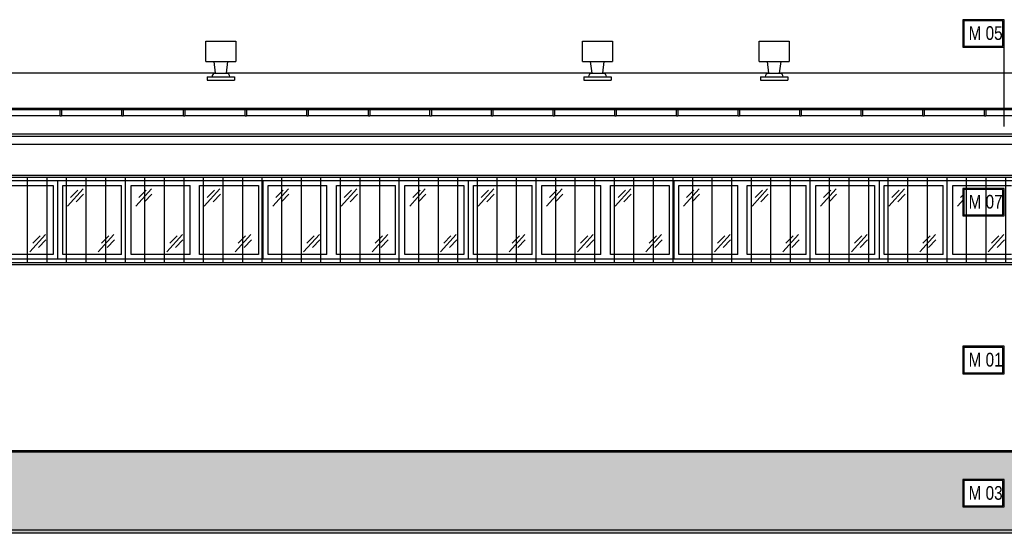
# Model space of a CAD drawing. Header units: millimetres. Extents: x 59331 to 112314, y -16110 to 34390.
# Tile 62 of 198: x 78883 to 80322, y -3573 to -2823. Entities that reach past the tile are written whole.
import ezdxf

# ---------------------------------------------------------------- set-up
doc = ezdxf.new("R2010")
doc.units = ezdxf.units.MM
doc.set_wipeout_variables(frame=1)
for name, color, linetype in [('_HSA_HATCH ELEWACJA', 8, 'Continuous'), ('_HSA_OPIS', 43, 'Continuous'), ('_HSA_STOLARKA_ZEWNĘTRZNA', 132, 'Continuous'), ('_HSA_WIDOKOWE', 1, 'Continuous'), ('_HSA_WIDOKOWE_CIENKIE', 8, 'Continuous'), ('_HSA_ŚCIANY_CIENKIE', 2, 'Continuous'), ('_HSA_ŚCIANY_DZIAŁOWE', 6, 'Continuous'), ('_HSA_ŚCIANY_KONSTRUKCYJNE', 3, 'Continuous')]:
    doc.layers.add(name, color=color, linetype=linetype)
doc.layers.add('_HSA_POMOC', color=120, linetype='Continuous', plot=False)
doc.styles.add('ARIAL_100', font='Arial.ttf', dxfattribs={"width": 0.8, "height": 20})

# ---------------------------------------------------------------- blocks, each defined once
blk = doc.blocks.new('*U61')
blk.add_wipeout([(0, 8.5), (0, 0), (10264, 0), (10264, 8.5)])
for p, q in [((10264, 8.5), (0, 8.5)), ((10264, 0), (0, 0))]:
    blk.add_line(p, q)
for points in [[(8019.5, -1), (8021.5, -1), (8021.5, 8.5), (8019.5, 8.5)], [(8109.5, -1), (8111.5, -1), (8111.5, 8.5), (8109.5, 8.5)], [(8199.5, -1), (8201.5, -1), (8201.5, 8.5), (8199.5, 8.5)], [(8289.5, -1), (8291.5, -1), (8291.5, 8.5), (8289.5, 8.5)], [(8379.5, -1), (8381.5, -1), (8381.5, 8.5), (8379.5, 8.5)], [(8469.5, -1), (8471.5, -1), (8471.5, 8.5), (8469.5, 8.5)], [(8559.5, -1), (8561.5, -1), (8561.5, 8.5), (8559.5, 8.5)], [(8649.5, -1), (8651.5, -1), (8651.5, 8.5), (8649.5, 8.5)], [(8739.5, -1), (8741.5, -1), (8741.5, 8.5), (8739.5, 8.5)], [(8829.5, -1), (8831.5, -1), (8831.5, 8.5), (8829.5, 8.5)], [(8919.5, -1), (8921.5, -1), (8921.5, 8.5), (8919.5, 8.5)], [(9009.5, -1), (9011.5, -1), (9011.5, 8.5), (9009.5, 8.5)], [(9099.5, -1), (9101.5, -1), (9101.5, 8.5), (9099.5, 8.5)], [(9189.5, -1), (9191.5, -1), (9191.5, 8.5), (9189.5, 8.5)], [(9279.5, -1), (9281.5, -1), (9281.5, 8.5), (9279.5, 8.5)], [(9369.5, -1), (9371.5, -1), (9371.5, 8.5), (9369.5, 8.5)]]:
    blk.add_wipeout(points)
for points in [[(8019.5, -1), (8021.5, -1), (8021.5, 8.5), (8019.5, 8.5)], [(8109.5, -1), (8111.5, -1), (8111.5, 8.5), (8109.5, 8.5)], [(8199.5, -1), (8201.5, -1), (8201.5, 8.5), (8199.5, 8.5)], [(8289.5, -1), (8291.5, -1), (8291.5, 8.5), (8289.5, 8.5)], [(8379.5, -1), (8381.5, -1), (8381.5, 8.5), (8379.5, 8.5)], [(8469.5, -1), (8471.5, -1), (8471.5, 8.5), (8469.5, 8.5)], [(8559.5, -1), (8561.5, -1), (8561.5, 8.5), (8559.5, 8.5)], [(8649.5, -1), (8651.5, -1), (8651.5, 8.5), (8649.5, 8.5)], [(8739.5, -1), (8741.5, -1), (8741.5, 8.5), (8739.5, 8.5)], [(8829.5, -1), (8831.5, -1), (8831.5, 8.5), (8829.5, 8.5)], [(8919.5, -1), (8921.5, -1), (8921.5, 8.5), (8919.5, 8.5)], [(9009.5, -1), (9011.5, -1), (9011.5, 8.5), (9009.5, 8.5)], [(9099.5, -1), (9101.5, -1), (9101.5, 8.5), (9099.5, 8.5)], [(9189.5, -1), (9191.5, -1), (9191.5, 8.5), (9189.5, 8.5)], [(9279.5, -1), (9281.5, -1), (9281.5, 8.5), (9279.5, 8.5)], [(9369.5, -1), (9371.5, -1), (9371.5, 8.5), (9369.5, 8.5)]]:
    blk.add_lwpolyline(points, close=True)
blk = doc.blocks.new('A$Ce0e96bf1')
blk.add_wipeout([(-40, 0), (0, 0), (0, 5), (-7, 5), (-7, 5.2), (-7, 5.6), (-7.1, 6), (-7.2, 6.3), (-7.3, 6.7), (-7.5, 7.3), (-7.7, 7.6), (-8, 8), (-8.2, 8.3), (-8.5, 8.5), (-8.7, 8.8), (-9, 9), (-9.3, 9.2), (-9.6, 9.4), (-9.9, 9.6), (-10.3, 9.7), (-10.7, 9.8), (-11.1, 9.9), (-11.3, 10), (-11.6, 10), (-12, 10), (-10, 27), (2, 27), (2, 57), (-42, 57), (-42, 27), (-30, 27), (-28, 10), (-28.2, 10), (-28.9, 9.9), (-29.1, 9.9), (-29.5, 9.8), (-29.8, 9.7), (-30.1, 9.5), (-30.4, 9.4), (-30.9, 9.1), (-31.1, 8.9), (-31.6, 8.4), (-31.8, 8.3), (-32, 8), (-32.2, 7.8), (-32.4, 7.5), (-32.5, 7.2), (-32.6, 7), (-32.7, 6.7), (-32.8, 6.4), (-32.9, 6), (-32.9, 5.8), (-33, 5.5), (-33, 5.3), (-33, 5), (-40, 5)])
for p, q in [((-42, 57), (2, 57)), ((-42, 27), (-42, 57)), ((2, 57), (2, 27)), ((-42, 27), (2, 27)), ((-28, 10), (-30, 27)), ((-12, 10), (-10, 27)), ((-40, 5), (0, 5)), ((-40, 5), (-40, 0)), ((-40, 0), (0, 0)), ((-31.5, 10), (-8.5, 10)), ((0, 5), (0, 0))]:
    blk.add_line(p, q)
for centre, start, end in [((-28, 5), 90, 180), ((-12, 5), 0, 90)]:
    blk.add_arc(centre, 5, start, end)
blk = doc.blocks.new('A$C43494AD3')
blk.add_wipeout([(-70, 40), (-70, 0), (-10, 0), (-10, 40)])
for points in [[(-70, 40), (-10, 40), (-10, 0), (-70, 0)], [(-68.5, 38.5), (-11.5, 38.5), (-11.5, 1.5), (-68.5, 1.5)]]:
    blk.add_lwpolyline(points, close=True)
at = {"style": 'ARIAL_100', "width": 0.8}
blk.add_attdef('M_01', (-61.7, 9.7), '', height=20, dxfattribs=at)
blk = doc.blocks.new('A$C2f950256')
blk.add_wipeout([(-1800, 115), (-1800, 0), (-1500, 0), (-1500, 115)])
at = {"ltscale": 10}
blk.add_lwpolyline([(-1800, 115), (-1500, 115), (-1500, 0), (-1800, 0)], close=True, dxfattribs=at)
blk.add_lwpolyline([(-1593, 108), (-1507, 108), (-1507, 7), (-1593, 7)], dxfattribs=at)
at = {"layer": '_HSA_WIDOKOWE_CIENKIE', "color": 9}
for points in [[(-1541, 10.8), (-1518.1, 36)], [(-1536.5, 23.5), (-1525.8, 34.4)], [(-1528.1, 17.3), (-1517.4, 28.2)]]:
    blk.add_lwpolyline(points, dxfattribs=at)
blk.add_wipeout([(-1500, 115), (-1500, 0), (-1200, 0), (-1200, 115)])
for p, q in [((-1407, 7), (-1407, 108)), ((-1393, 7), (-1393, 108)), ((-1307, 7), (-1307, 108)), ((-1293, 7), (-1293, 108))]:
    blk.add_line(p, q)
at = {"ltscale": 10}
blk.add_lwpolyline([(-1500, 115), (-1200, 115), (-1200, 0), (-1500, 0)], close=True, dxfattribs=at)
for points in [[(-1407, 7), (-1493, 7), (-1493, 108), (-1407, 108)], [(-1393, 108), (-1307, 108)], [(-1293, 108), (-1207, 108), (-1207, 7), (-1293, 7)], [(-1307, 7), (-1393, 7)]]:
    blk.add_lwpolyline(points, dxfattribs=at)
at = {"layer": '_HSA_WIDOKOWE_CIENKIE', "color": 9}
for points in [[(-1486.1, 77.5), (-1463.3, 102.7)], [(-1481.7, 90.2), (-1471, 101.1)], [(-1386.1, 77.5), (-1363.3, 102.7)], [(-1381.7, 90.2), (-1371, 101.1)], [(-1286.1, 77.5), (-1263.3, 102.7)], [(-1281.7, 90.2), (-1271, 101.1)], [(-1473.3, 84), (-1462.6, 94.9)], [(-1373.3, 84), (-1362.6, 94.9)], [(-1273.3, 84), (-1262.6, 94.9)], [(-1441, 10.8), (-1418.1, 36)], [(-1436.5, 23.5), (-1425.8, 34.4)], [(-1341, 10.8), (-1318.1, 36)], [(-1336.5, 23.5), (-1325.8, 34.4)], [(-1241, 10.8), (-1218.1, 36)], [(-1236.5, 23.5), (-1225.8, 34.4)], [(-1428.1, 17.3), (-1417.4, 28.2)], [(-1328.1, 17.3), (-1317.4, 28.2)], [(-1228.1, 17.3), (-1217.4, 28.2)]]:
    blk.add_lwpolyline(points, dxfattribs=at)
blk.add_wipeout([(-1200, 115), (-1200, 0), (-900, 0), (-900, 115)])
for p, q in [((-1107, 7), (-1107, 108)), ((-1093, 7), (-1093, 108)), ((-1007, 7), (-1007, 108)), ((-993, 7), (-993, 108))]:
    blk.add_line(p, q)
at = {"ltscale": 10}
blk.add_lwpolyline([(-1200, 115), (-900, 115), (-900, 0), (-1200, 0)], close=True, dxfattribs=at)
for points in [[(-1107, 7), (-1193, 7), (-1193, 108), (-1107, 108)], [(-1093, 108), (-1007, 108)], [(-993, 108), (-907, 108), (-907, 7), (-993, 7)], [(-1007, 7), (-1093, 7)]]:
    blk.add_lwpolyline(points, dxfattribs=at)
at = {"layer": '_HSA_WIDOKOWE_CIENKIE', "color": 9}
for points in [[(-1186.1, 77.5), (-1163.3, 102.7)], [(-1181.7, 90.2), (-1171, 101.1)], [(-1086.1, 77.5), (-1063.3, 102.7)], [(-1081.7, 90.2), (-1071, 101.1)], [(-986.1, 77.5), (-963.3, 102.7)], [(-981.7, 90.2), (-971, 101.1)], [(-1173.3, 84), (-1162.6, 94.9)], [(-1073.3, 84), (-1062.6, 94.9)], [(-973.3, 84), (-962.6, 94.9)], [(-1141, 10.8), (-1118.1, 36)], [(-1136.5, 23.5), (-1125.8, 34.4)], [(-1041, 10.8), (-1018.1, 36)], [(-1036.5, 23.5), (-1025.8, 34.4)], [(-941, 10.8), (-918.1, 36)], [(-936.5, 23.5), (-925.8, 34.4)], [(-1128.1, 17.3), (-1117.4, 28.2)], [(-1028.1, 17.3), (-1017.4, 28.2)], [(-928.1, 17.3), (-917.4, 28.2)]]:
    blk.add_lwpolyline(points, dxfattribs=at)
blk.add_wipeout([(-900, 115), (-900, 0), (-600, 0), (-600, 115)])
for p, q in [((-807, 7), (-807, 108)), ((-793, 7), (-793, 108)), ((-707, 7), (-707, 108)), ((-693, 7), (-693, 108))]:
    blk.add_line(p, q)
at = {"ltscale": 10}
blk.add_lwpolyline([(-900, 115), (-600, 115), (-600, 0), (-900, 0)], close=True, dxfattribs=at)
for points in [[(-807, 7), (-893, 7), (-893, 108), (-807, 108)], [(-793, 108), (-707, 108)], [(-693, 108), (-607, 108), (-607, 7), (-693, 7)], [(-707, 7), (-793, 7)]]:
    blk.add_lwpolyline(points, dxfattribs=at)
at = {"layer": '_HSA_WIDOKOWE_CIENKIE', "color": 9}
for points in [[(-886.1, 77.5), (-863.3, 102.7)], [(-881.7, 90.2), (-871, 101.1)], [(-786.1, 77.5), (-763.3, 102.7)], [(-781.7, 90.2), (-771, 101.1)], [(-686.1, 77.5), (-663.3, 102.7)], [(-681.7, 90.2), (-671, 101.1)], [(-873.3, 84), (-862.6, 94.9)], [(-773.3, 84), (-762.6, 94.9)], [(-673.3, 84), (-662.6, 94.9)], [(-841, 10.8), (-818.1, 36)], [(-836.5, 23.5), (-825.8, 34.4)], [(-741, 10.8), (-718.1, 36)], [(-736.5, 23.5), (-725.8, 34.4)], [(-641, 10.8), (-618.1, 36)], [(-636.5, 23.5), (-625.8, 34.4)], [(-828.1, 17.3), (-817.4, 28.2)], [(-728.1, 17.3), (-717.4, 28.2)], [(-628.1, 17.3), (-617.4, 28.2)]]:
    blk.add_lwpolyline(points, dxfattribs=at)
blk.add_wipeout([(-600, 115), (-600, 0), (-300, 0), (-300, 115)])
for p, q in [((-507, 7), (-507, 108)), ((-493, 7), (-493, 108)), ((-407, 7), (-407, 108)), ((-393, 7), (-393, 108))]:
    blk.add_line(p, q)
at = {"ltscale": 10}
blk.add_lwpolyline([(-600, 115), (-300, 115), (-300, 0), (-600, 0)], close=True, dxfattribs=at)
for points in [[(-507, 7), (-593, 7), (-593, 108), (-507, 108)], [(-493, 108), (-407, 108)], [(-393, 108), (-307, 108), (-307, 7), (-393, 7)], [(-407, 7), (-493, 7)]]:
    blk.add_lwpolyline(points, dxfattribs=at)
at = {"layer": '_HSA_WIDOKOWE_CIENKIE', "color": 9}
for points in [[(-586.1, 77.5), (-563.3, 102.7)], [(-581.7, 90.2), (-571, 101.1)], [(-486.1, 77.5), (-463.3, 102.7)], [(-481.7, 90.2), (-471, 101.1)], [(-386.1, 77.5), (-363.3, 102.7)], [(-381.7, 90.2), (-371, 101.1)], [(-573.3, 84), (-562.6, 94.9)], [(-473.3, 84), (-462.6, 94.9)], [(-373.3, 84), (-362.6, 94.9)], [(-541, 10.8), (-518.1, 36)], [(-536.5, 23.5), (-525.8, 34.4)], [(-441, 10.8), (-418.1, 36)], [(-436.5, 23.5), (-425.8, 34.4)], [(-341, 10.8), (-318.1, 36)], [(-336.5, 23.5), (-325.8, 34.4)], [(-528.1, 17.3), (-517.4, 28.2)], [(-428.1, 17.3), (-417.4, 28.2)], [(-328.1, 17.3), (-317.4, 28.2)]]:
    blk.add_lwpolyline(points, dxfattribs=at)
blk.add_wipeout([(-300, 115), (-300, 0), (0, 0), (0, 115)])
for p, q in [((-207, 7), (-207, 108)), ((-193, 7), (-193, 108))]:
    blk.add_line(p, q)
at = {"ltscale": 10}
blk.add_lwpolyline([(-300, 115), (0, 115), (0, 0), (-300, 0)], close=True, dxfattribs=at)
for points in [[(-207, 7), (-293, 7), (-293, 108), (-207, 108)], [(-193, 108), (-107, 108)], [(-107, 7), (-193, 7)]]:
    blk.add_lwpolyline(points, dxfattribs=at)
at = {"layer": '_HSA_WIDOKOWE_CIENKIE', "color": 9}
for points in [[(-286.1, 77.5), (-263.3, 102.7)], [(-281.7, 90.2), (-271, 101.1)], [(-186.1, 77.5), (-163.3, 102.7)], [(-181.7, 90.2), (-171, 101.1)], [(-273.3, 84), (-262.6, 94.9)], [(-173.3, 84), (-162.6, 94.9)], [(-241, 10.8), (-218.1, 36)], [(-236.5, 23.5), (-225.8, 34.4)], [(-141, 10.8), (-118.1, 36)], [(-136.5, 23.5), (-125.8, 34.4)], [(-228.1, 17.3), (-217.4, 28.2)], [(-128.1, 17.3), (-117.4, 28.2)]]:
    blk.add_lwpolyline(points, dxfattribs=at)
blk = doc.blocks.new('A$C0eaec52b')
at = {"transparency": 33554687}
h = blk.add_hatch(dxfattribs=at)
h.set_pattern_fill('ANSI31', color=256, scale=9, angle=45)
h.set_pattern_definition([(90, (-1058, -128), (-28.575, 0), [])])
h.paths.add_polyline_path([(-2113, -3), (-3, -3), (-3, -128), (-2113, -128)])
for points in [[(-2116, 0), (0, 0), (0, -131), (-2116, -131)], [(-2113, -3), (-3, -3), (-3, -128), (-2113, -128)]]:
    blk.add_lwpolyline(points, close=True)

msp = doc.modelspace()

# ---------------------------------------------------------------- hatches: boundary and pattern name
at = {"layer": '_HSA_HATCH ELEWACJA', "true_color": 0x946229}
h = msp.add_hatch(color=37, dxfattribs=at)
h.dxf.hatch_style = 1
h.paths.add_polyline_path([(88358.19, -3454.26), (76431.33, -3454.26), (76431.33, -3568.19), (88358.19, -3568.19)])
at = {"layer": '_HSA_WIDOKOWE', "ltscale": 10}
h = msp.add_hatch(color=256, dxfattribs=at)
h.dxf.hatch_style = 1
h.paths.add_polyline_path([(88608.19, -3568.26), (88608.19, -3573.26), (76181.33, -3573.26), (76181.33, -3568.26)])

# ---------------------------------------------------------------- linework, layer by layer
at = {"layer": '_HSA_POMOC'}
msp.add_line((76431.33, -3452.26), (88358.19, -3452.26), dxfattribs=at)
at = {"layer": '_HSA_WIDOKOWE', "ltscale": 10}
msp.add_lwpolyline([(88608.19, -3573.26), (76181.33, -3573.26), (76181.33, -3568.26), (88608.19, -3568.26)], close=True, dxfattribs=at)
at = {"layer": '_HSA_WIDOKOWE_CIENKIE', "ltscale": 10}
msp.add_line((78023.69, -2901.19), (88314.19, -2901.19), dxfattribs=at)
at = {"layer": '_HSA_WIDOKOWE_CIENKIE'}
msp.add_line((76431.33, -3454.26), (88358.19, -3454.26), dxfattribs=at)
at = {"layer": '_HSA_ŚCIANY_CIENKIE', "ltscale": 10}
msp.add_line((78050.19, -2952.39), (88314.19, -2952.39), dxfattribs=at)
at = {"layer": '_HSA_ŚCIANY_DZIAŁOWE', "ltscale": 10}
for p, q in [((78050.19, -2993.71), (88314.19, -2993.71)), ((78050.19, -3005.26), (88314.19, -3005.26))]:
    msp.add_line(p, q, dxfattribs=at)
at = {"layer": '_HSA_ŚCIANY_KONSTRUKCYJNE', "ltscale": 10}
msp.add_line((78050.19, -2990.26), (88314.19, -2990.26), dxfattribs=at)

# ---------------------------------------------------------------- block references
at = {"layer": '_HSA_OPIS'}
ref = msp.add_blockref('A$C43494AD3', (80331.17, -2823.45), dxfattribs=dict(at, xscale=-1, rotation=180))
ref.add_attrib('M_01', 'M 05', (80269.43, -2852.94), dxfattribs={"layer": '0', "height": 20, "style": 'ARIAL_100', "width": 0.8})
ref = msp.add_blockref('A$C43494AD3', (80331.17, -3300.3), dxfattribs=dict(at, xscale=-1, rotation=180))
ref.add_attrib('M_01', 'M 01', (80269.43, -3329.79), dxfattribs={"layer": '0', "height": 20, "style": 'ARIAL_100', "width": 0.8})
at = {"layer": '_HSA_STOLARKA_ZEWNĘTRZNA', "ltscale": 10}
msp.add_blockref('A$C2f950256', (80439.19, -3173.26), dxfattribs=at)

# ---------------------------------------------------------------- next in the draw order: block references
at = {"layer": '_HSA_OPIS'}
ref = msp.add_blockref('A$C43494AD3', (80331.17, -3069.75), dxfattribs=dict(at, xscale=-1, rotation=180))
ref.add_attrib('M_01', 'M 07', (80269.43, -3099.24), dxfattribs={"layer": '0', "height": 20, "style": 'ARIAL_100', "width": 0.8})
ref = msp.add_blockref('A$C43494AD3', (80331.17, -3494.86), dxfattribs=dict(at, xscale=-1, rotation=180))
ref.add_attrib('M_01', 'M 03', (80269.43, -3524.35), dxfattribs={"layer": '0', "height": 20, "style": 'ARIAL_100', "width": 0.8})
at = {"layer": '_HSA_WIDOKOWE', "xscale": -1}
msp.add_blockref('*U61', (88314.19, -2963.13), dxfattribs=at)
at = {"layer": '_HSA_WIDOKOWE_CIENKIE', "ltscale": 10}
for p in [(79197.36, -2911.69), (79747.36, -2911.69), (80005.45, -2911.69)]:
    msp.add_blockref('A$Ce0e96bf1', p, dxfattribs=at)

# ---------------------------------------------------------------- next in the draw order: linework, layer by layer
at = {"layer": '_HSA_OPIS'}
msp.add_line((80321.17, -2979.49), (80321.17, -2863.45), dxfattribs=at)

# ---------------------------------------------------------------- next in the draw order: block references
at = {"layer": '_HSA_WIDOKOWE_CIENKIE', "ltscale": 10}
msp.add_blockref('A$C0eaec52b', (80447.19, -3050.26), dxfattribs=at)

doc.saveas('drawing.dxf')
